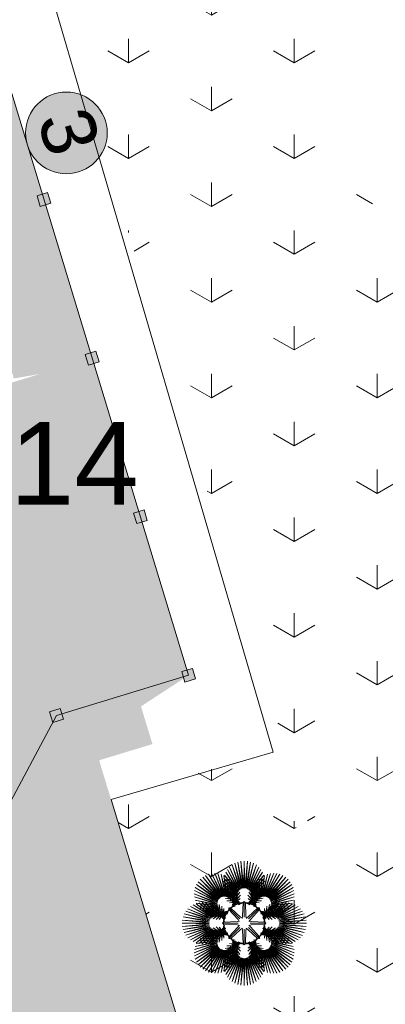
# Model space of a CAD drawing. Header units: millimetres. Extents: x 918404 to 1362154, y 4120617 to 4364104.
# Tile 139 of 256: x 1064750 to 1066073, y 4143699 to 4147263. Entities that reach past the tile are written whole.
import ezdxf

# ---------------------------------------------------------------- set-up
doc = ezdxf.new("R2010")
doc.units = ezdxf.units.MM
doc.header["$MEASUREMENT"] = 0
doc.layers.add('(001) Сетка', color=7, linetype='Continuous')
doc.layers.add('+(газон)', color=7, linetype='Continuous')
for name, color, linetype, lineweight in [('(001) Сетка_Ном._пера__82', 82, 'Continuous', 18), ('+(газон)_Ном._пера__7', 7, 'Continuous', 18), ('0_Ном._пера__1_Ном._пера__5', 5, 'Continuous', 18), ('0_Ном._пера__255_Ном._пера__255', 255, 'Continuous', 18), ('0_Ном._пера__7_Ном._пера__5', 5, 'Continuous', 18), ('0_Ном._пера__7_Ном._пера__7', 7, 'Continuous', 18), ('Fills_Ном._пера__82', 82, 'Continuous', 18), ('ВЫСОТА_Ном._пера__7', 7, 'Continuous', 18)]:
    doc.layers.add(name, color=color, linetype=linetype, lineweight=lineweight)
doc.layers.add('Зоп. К._Ном._пера__251', color=7, linetype='Continuous', lineweight=18, true_color=0x6d6d6d)
doc.styles.add('СГЕНЕРИР_СТИЛЬ_1', font='arial.ttf')
doc.styles.add('СГЕНЕРИР_СТИЛЬ_2', font='arial.ttf')
pattern_1 = [(90, (295942.93, 4126321.94), (-600, 0), [86.60254, -259.80762]), (90, (296242.93, 4126495.15), (-600, 0), [86.60254, -259.80762]), (30, (295942.93, 4126321.94), (-300, 519.61524), [86.60254, -259.80762]), (30, (295942.93, 4126668.36), (-300, 519.61524), [86.60254, -259.80762]), (150, (295942.93, 4126321.94), (300, 519.61524), [86.60254, -259.80762]), (150, (295942.93, 4126668.36), (300, 519.61524), [86.60254, -259.80762])]

# ---------------------------------------------------------------- blocks, each defined once
blk = doc.blocks.new('Колонна_321', base_point=(1065011.9, 4146038.3))
at = {"layer": '+(газон)', "linetype": 'Continuous', "lineweight": 0, "true_color": 0x000000}
blk.add_hatch(color=18, dxfattribs=at).paths.add_polyline_path([(1065025.2, 4146063.2), (1064987, 4146051.6), (1064998.6, 4146013.3), (1065036.9, 4146025)])
at = {"layer": '+(газон)_Ном._пера__7', "linetype": 'Continuous', "flags": 128}
blk.add_lwpolyline([(1065025.2, 4146063.2), (1064987, 4146051.6), (1064998.6, 4146013.3), (1065036.9, 4146025)], close=True, dxfattribs=at)
blk = doc.blocks.new('Колонна_322', base_point=(1065186.6, 4145464.3))
at = {"layer": '+(газон)', "linetype": 'Continuous', "lineweight": 0, "true_color": 0x000000}
blk.add_hatch(color=18, dxfattribs=at).paths.add_polyline_path([(1065199.9, 4145489.2), (1065161.6, 4145477.6), (1065173.2, 4145439.3), (1065211.5, 4145451)])
at = {"layer": '+(газон)_Ном._пера__7', "linetype": 'Continuous', "flags": 128}
blk.add_lwpolyline([(1065199.9, 4145489.2), (1065161.6, 4145477.6), (1065173.2, 4145439.3), (1065211.5, 4145451)], close=True, dxfattribs=at)
blk = doc.blocks.new('Колонна_328', base_point=(1064882.8, 4144744.7))
at = {"layer": '+(газон)', "linetype": 'Continuous', "lineweight": 0, "true_color": 0x000000}
blk.add_hatch(color=18, dxfattribs=at).paths.add_polyline_path([(1064896.2, 4144769.7), (1064857.9, 4144758), (1064869.5, 4144719.8), (1064907.8, 4144731.4)])
at = {"layer": '+(газон)_Ном._пера__7', "linetype": 'Continuous', "flags": 128}
blk.add_lwpolyline([(1064896.2, 4144769.7), (1064857.9, 4144758), (1064869.5, 4144719.8), (1064907.8, 4144731.4)], close=True, dxfattribs=at)
blk = doc.blocks.new('Колонна_329', base_point=(1065361.2, 4144890.2))
at = {"layer": '+(газон)', "linetype": 'Continuous', "lineweight": 0, "true_color": 0x000000}
blk.add_hatch(color=18, dxfattribs=at).paths.add_polyline_path([(1065374.5, 4144915.2), (1065336.2, 4144903.6), (1065347.9, 4144865.3), (1065386.2, 4144876.9)])
at = {"layer": '+(газон)_Ном._пера__7', "linetype": 'Continuous', "flags": 128}
blk.add_lwpolyline([(1065374.5, 4144915.2), (1065336.2, 4144903.6), (1065347.9, 4144865.3), (1065386.2, 4144876.9)], close=True, dxfattribs=at)
blk = doc.blocks.new('Колонна_349', base_point=(1064837.3, 4146612.3))
at = {"layer": '+(газон)', "linetype": 'Continuous', "lineweight": 0, "true_color": 0x000000}
blk.add_hatch(color=18, dxfattribs=at).paths.add_polyline_path([(1064850.6, 4146637.3), (1064812.3, 4146625.6), (1064824, 4146587.4), (1064862.2, 4146599)])
at = {"layer": '+(газон)_Ном._пера__7', "linetype": 'Continuous', "flags": 128}
blk.add_lwpolyline([(1064850.6, 4146637.3), (1064812.3, 4146625.6), (1064824, 4146587.4), (1064862.2, 4146599)], close=True, dxfattribs=at)
blk = doc.blocks.new('Пальма веерообразная 16')
at = {"layer": '(001) Сетка_Ном._пера__82', "linetype": 'Continuous'}
for p, q in [((-9.1, 125.5), (-33.8, 217)), ((-33.8, 217), (-12.4, 123.9)), ((-5.5, 126.6), (-23, 221.4)), ((-23, 221.4), (-9.1, 125.5)), ((-1.9, 127.2), (-11.6, 224.1)), ((-11.6, 224.1), (-5.5, 126.6)), ((0, 225), (-1.9, 127.2)), ((1.9, 127.2), (0, 225)), ((11.6, 224.1), (1.9, 127.2)), ((5.5, 126.6), (11.6, 224.1)), ((23, 221.4), (5.5, 126.6)), ((9.1, 125.5), (23, 221.4)), ((33.8, 217), (9.1, 125.5)), ((12.4, 123.9), (33.8, 217)), ((-75.2, 97.1), (-118, 180.2)), ((-118, 180.2), (-78.9, 96.4)), ((-71.6, 97.3), (-106.7, 181.1)), ((-106.7, 181.1), (-75.2, 97.1)), ((-67.9, 96.9), (-95.1, 180.3)), ((-95.1, 180.3), (-71.6, 97.3)), ((-20.5, 116.5), (-66.4, 185)), ((-66.4, 185), (-22.4, 113.4)), ((-18.2, 119.4), (-60.2, 194.8)), ((-60.2, 194.8), (-20.5, 116.5)), ((-15.5, 121.9), (-52.7, 203.5)), ((-52.7, 203.5), (-18.2, 119.4)), ((-12.4, 123.9), (-43.5, 211.2)), ((-43.5, 211.2), (-15.5, 121.9)), ((44, 210.9), (12.4, 123.9)), ((15.5, 121.9), (44, 210.9)), ((52.7, 203.5), (15.5, 121.9)), ((18.2, 119.4), (52.7, 203.5)), ((60.2, 194.8), (18.2, 119.4)), ((20.5, 116.5), (60.2, 194.8)), ((66.4, 185), (20.5, 116.5)), ((22.4, 113.4), (66.4, 185)), ((95.1, 180.3), (67.9, 96.9)), ((106.7, 181.1), (71.6, 97.3)), ((71.6, 97.3), (95.1, 180.3)), ((75.2, 97.1), (106.7, 181.1)), ((118.5, 180.1), (75.2, 97.1)), ((78.9, 96.4), (118.5, 180.1)), ((-91.2, 88.6), (-166.7, 150.2)), ((-166.7, 150.2), (-93.4, 85.6)), ((-88.6, 91.2), (-159.1, 159.1)), ((-159.1, 159.1), (-91.2, 88.6)), ((-85.6, 93.4), (-150.2, 166.7)), ((-150.2, 166.7), (-88.6, 91.2)), ((-82.4, 95.2), (-140.3, 172.8)), ((-140.3, 172.8), (-85.6, 93.4)), ((-78.9, 96.4), (-129.5, 177.4)), ((-129.5, 177.4), (-82.4, 95.2)), ((-64.4, 96), (-83.9, 177.7)), ((-83.9, 177.7), (-67.9, 96.9)), ((-24.5, 106.4), (-74.5, 151.7)), ((-74.5, 151.7), (-24.8, 102.8)), ((-23.7, 110), (-73.5, 163.1)), ((-73.5, 163.1), (-24.5, 106.4)), ((-61, 94.5), (-73.2, 173.3)), ((-73.2, 173.3), (-64.4, 96)), ((-22.4, 113.4), (-70.8, 174.3)), ((-70.8, 174.3), (-23.7, 110)), ((-57.9, 92.6), (-63.3, 167.4)), ((-63.3, 167.4), (-61, 94.5)), ((-54.6, 159.9), (-57.9, 92.6)), ((-55.1, 90.2), (-54.6, 159.9)), ((-46, 151), (-55.1, 90.2)), ((-52.1, 87), (-46, 151)), ((70.8, 174.3), (22.4, 113.4)), ((23.7, 110), (70.8, 174.3)), ((73.5, 163.1), (23.7, 110)), ((24.5, 106.4), (73.5, 163.1)), ((74.5, 151.7), (24.5, 106.4)), ((24.8, 102.8), (74.5, 151.7)), ((55.1, 90.2), (46, 151)), ((46, 151), (52.1, 87)), ((57.9, 92.6), (54.6, 159.9)), ((54.6, 159.9), (55.1, 90.2)), ((63.3, 167.4), (57.9, 92.6)), ((73.2, 173.3), (61, 94.5)), ((61, 94.5), (63.3, 167.4)), ((83.9, 177.7), (64.4, 96)), ((64.4, 96), (73.2, 173.3)), ((67.9, 96.9), (83.9, 177.7)), ((129.5, 177.4), (78.9, 96.4)), ((82.4, 95.2), (129.5, 177.4)), ((140.3, 172.8), (82.4, 95.2)), ((85.6, 93.4), (140.3, 172.8)), ((150.2, 166.7), (85.6, 93.4)), ((88.6, 91.2), (150.2, 166.7)), ((159.1, 159.1), (88.6, 91.2)), ((91.2, 88.6), (159.1, 159.1)), ((166.7, 150.2), (91.2, 88.6)), ((93.4, 85.6), (166.7, 150.2)), ((-96.4, 78.9), (-180.1, 118.5)), ((-180.1, 118.5), (-97.1, 75.2)), ((-95.2, 82.4), (-177.4, 129.5)), ((-177.4, 129.5), (-96.4, 78.9)), ((-93.4, 85.6), (-172.8, 140.3)), ((-172.8, 140.3), (-95.2, 82.4)), ((-24.8, 102.8), (-74.3, 139.3)), ((-74.3, 139.3), (-24.7, 98.3)), ((-24.7, 98.3), (-73.7, 127)), ((-73.7, 127), (-24.4, 93.9)), ((-24.4, 93.9), (-72.7, 114.6)), ((-72.7, 114.6), (-23.8, 89.5)), ((-37.7, 141.9), (-52.1, 87)), ((-49.2, 83.7), (-37.7, 141.9)), ((-29.6, 132.5), (-49.2, 83.7)), ((-46.5, 80.2), (-29.6, 132.5)), ((-21.9, 122.8), (-46.5, 80.2)), ((-43.9, 76.5), (-21.9, 122.8)), ((-16.2, 112.8), (-43.9, 76.5)), ((-42.3, 73.3), (-16.2, 112.8)), ((43.9, 76.5), (16.2, 112.8)), ((16.2, 112.8), (42.3, 73.3)), ((46.5, 80.2), (21.9, 122.8)), ((21.9, 122.8), (43.9, 76.5)), ((23.8, 89.5), (72.7, 114.6)), ((24.4, 93.9), (73.7, 127)), ((72.7, 114.6), (24.4, 93.9)), ((24.7, 98.3), (74.3, 139.3)), ((73.7, 127), (24.7, 98.3)), ((74.3, 139.3), (24.8, 102.8)), ((49.2, 83.7), (29.6, 132.5)), ((29.6, 132.5), (46.5, 80.2)), ((52.1, 87), (37.7, 141.9)), ((37.7, 141.9), (49.2, 83.7)), ((172.8, 140.3), (93.4, 85.6)), ((95.2, 82.4), (172.8, 140.3)), ((177.4, 129.5), (95.2, 82.4)), ((96.4, 78.9), (177.4, 129.5)), ((180.2, 118), (96.4, 78.9)), ((97.1, 75.2), (180.2, 118)), ((-97.1, 75.2), (-181.1, 106.7)), ((-181.1, 106.7), (-97.3, 71.6)), ((-97.3, 71.6), (-180.3, 95.1)), ((-180.3, 95.1), (-96.9, 67.9)), ((-96.9, 67.9), (-177.7, 83.9)), ((-177.7, 83.9), (-96, 64.4)), ((-96, 64.4), (-173.3, 73.2)), ((-173.3, 73.2), (-94.5, 61)), ((-106.4, 24.5), (-163.1, 73.5)), ((-163.1, 73.5), (-110, 23.7)), ((-102.8, 24.8), (-151.7, 74.5)), ((-151.7, 74.5), (-106.4, 24.5)), ((-98.3, 24.7), (-139.3, 74.3)), ((-139.3, 74.3), (-102.8, 24.8)), ((-93.9, 24.4), (-127, 73.7)), ((-127, 73.7), (-98.3, 24.7)), ((-89.5, 23.8), (-114.6, 72.7)), ((-114.6, 72.7), (-93.9, 24.4)), ((-85.2, 23.1), (-102.3, 71.4)), ((-102.3, 71.4), (-89.5, 23.8)), ((-23.8, 89.5), (-71.4, 102.3)), ((-71.4, 102.3), (-23.1, 85.2)), ((-23.1, 85.2), (-68.3, 91.2)), ((-68.3, 91.2), (-21.9, 81.7)), ((-21.9, 81.7), (-62.3, 81.4)), ((-62.3, 81.4), (-19.8, 78.8)), ((-19.8, 78.8), (-53.7, 73.5)), ((-53.7, 73.5), (-17, 76.4)), ((-43.3, 62.6), (-17.7, 78.9)), ((-17, 76.4), (-43.3, 68.3)), ((-43.3, 68.3), (-13.6, 74.9)), ((-13.5, 101.6), (-42.3, 73.3)), ((-42, 66), (-14, 90)), ((-17.7, 78.9), (-42, 66)), ((-41.7, 69.7), (-13.5, 101.6)), ((-14, 90), (-41.7, 69.7)), ((-13.6, 74.9), (-31.8, 66.2)), ((-31.8, 66.2), (-10, 74.4)), ((-20.2, 67.2), (-6.3, 74.8)), ((-10, 74.4), (-20.2, 67.2)), ((-9.3, 71.4), (-2.5, 76.1)), ((-6.3, 74.8), (-9.3, 71.4)), ((-6.2, 25.4), (-4.3, 74.8)), ((-2.5, 76.1), (0, 78.3)), ((0, 21.9), (0, 78.3)), ((0, 78.3), (2.5, 76.1)), ((2.5, 76.1), (9.3, 71.4)), ((6.2, 25.4), (4.3, 74.8)), ((9.3, 71.4), (6.3, 74.8)), ((6.3, 74.8), (20.2, 67.2)), ((20.2, 67.2), (10, 74.4)), ((10, 74.4), (31.8, 66.2)), ((42.3, 73.3), (13.5, 101.6)), ((13.5, 101.6), (41.7, 69.7)), ((31.8, 66.2), (13.6, 74.9)), ((13.6, 74.9), (43.3, 68.3)), ((41.7, 69.7), (14, 90)), ((14, 90), (42, 66)), ((43.3, 68.3), (17, 76.4)), ((17, 76.4), (53.7, 73.5)), ((42, 66), (17.7, 78.9)), ((17.7, 78.9), (43.3, 62.6)), ((19.8, 78.8), (62.3, 81.4)), ((53.7, 73.5), (19.8, 78.8)), ((21.9, 81.7), (68.3, 91.2)), ((62.3, 81.4), (21.9, 81.7)), ((23.1, 85.2), (71.4, 102.3)), ((68.3, 91.2), (23.1, 85.2)), ((71.4, 102.3), (23.8, 89.5)), ((102.3, 71.4), (85.2, 23.1)), ((114.6, 72.7), (89.5, 23.8)), ((89.5, 23.8), (102.3, 71.4)), ((127, 73.7), (93.9, 24.4)), ((93.9, 24.4), (114.6, 72.7)), ((94.5, 61), (173.3, 73.2)), ((96, 64.4), (177.7, 83.9)), ((173.3, 73.2), (96, 64.4)), ((96.9, 67.9), (180.3, 95.1)), ((177.7, 83.9), (96.9, 67.9)), ((181.1, 106.7), (97.1, 75.2)), ((97.3, 71.6), (181.1, 106.7)), ((180.3, 95.1), (97.3, 71.6)), ((139.3, 74.3), (98.3, 24.7)), ((98.3, 24.7), (127, 73.7)), ((151.7, 74.5), (102.8, 24.8)), ((102.8, 24.8), (139.3, 74.3)), ((106.4, 24.5), (151.7, 74.5)), ((163.1, 73.5), (106.4, 24.5)), ((110, 23.7), (163.1, 73.5)), ((-121.9, 15.5), (-210.9, 44)), ((-210.9, 44), (-123.9, 12.4)), ((-119.4, 18.2), (-203.5, 52.7)), ((-203.5, 52.7), (-121.9, 15.5)), ((-116.5, 20.5), (-194.8, 60.2)), ((-194.8, 60.2), (-119.4, 18.2)), ((-113.4, 22.4), (-185, 66.4)), ((-185, 66.4), (-116.5, 20.5)), ((-110, 23.7), (-174.3, 70.8)), ((-174.3, 70.8), (-113.4, 22.4)), ((-94.5, 61), (-167.4, 63.3)), ((-167.4, 63.3), (-92.6, 57.9)), ((-92.6, 57.9), (-159.9, 54.6)), ((-159.9, 54.6), (-90.2, 55.1)), ((-90.2, 55.1), (-151, 46)), ((-151, 46), (-87, 52.1)), ((-87, 52.1), (-141.9, 37.7)), ((-141.9, 37.7), (-83.7, 49.2)), ((-83.7, 49.2), (-132.5, 29.6)), ((-132.5, 29.6), (-80.2, 46.5)), ((-80.2, 46.5), (-122.8, 21.9)), ((-122.8, 21.9), (-76.5, 43.9)), ((-76.5, 43.9), (-112.8, 16.2)), ((-112.8, 16.2), (-73.3, 42.3)), ((-73.3, 42.3), (-101.6, 13.5)), ((-101.6, 13.5), (-69.7, 41.7)), ((-81.7, 21.9), (-91.2, 68.3)), ((-91.2, 68.3), (-85.2, 23.1)), ((-90, 14), (-66, 42)), ((-69.7, 41.7), (-90, 14)), ((-81.4, 62.3), (-81.7, 21.9)), ((-78.8, 19.8), (-81.4, 62.3)), ((-78.9, 17.7), (-62.6, 43.3)), ((-66, 42), (-78.9, 17.7)), ((-73.5, 53.7), (-78.8, 19.8)), ((-76.4, 17), (-73.5, 53.7)), ((-68.3, 43.3), (-76.4, 17)), ((-74.9, 13.6), (-68.3, 43.3)), ((-69.3, 24.3), (-59.6, 45.5)), ((-62.6, 43.3), (-69.3, 24.3)), ((-61.8, 33.2), (-57.3, 48.4)), ((-59.6, 45.5), (-61.8, 33.2)), ((-57.3, 48.4), (-57, 43.9)), ((-57, 43.9), (-55.5, 52)), ((-22.3, 13.6), (-55.9, 49.8)), ((-55.5, 52), (-55.4, 55.4)), ((-55.4, 55.4), (-52, 55.5)), ((-15.5, 15.5), (-55.4, 55.4)), ((-52, 55.5), (-43.9, 57)), ((-13.6, 22.3), (-49.8, 55.9)), ((-48.4, 57.3), (-33.2, 61.8)), ((-43.9, 57), (-48.4, 57.3)), ((-45.5, 59.6), (-24.3, 69.3)), ((-33.2, 61.8), (-45.5, 59.6)), ((-24.3, 69.3), (-43.3, 62.6)), ((13.6, 22.3), (49.8, 55.9)), ((15.5, 15.5), (55.4, 55.4)), ((22.3, 13.6), (55.9, 49.8)), ((43.3, 62.6), (24.3, 69.3)), ((24.3, 69.3), (45.5, 59.6)), ((45.5, 59.6), (33.2, 61.8)), ((33.2, 61.8), (48.4, 57.3)), ((48.4, 57.3), (43.9, 57)), ((43.9, 57), (52, 55.5)), ((52, 55.5), (55.4, 55.4)), ((55.4, 55.4), (55.5, 52)), ((55.5, 52), (57, 43.9)), ((57, 43.9), (57.3, 48.4)), ((57.3, 48.4), (61.8, 33.2)), ((61.8, 33.2), (59.6, 45.5)), ((59.6, 45.5), (69.3, 24.3)), ((69.3, 24.3), (62.6, 43.3)), ((62.6, 43.3), (78.9, 17.7)), ((78.9, 17.7), (66, 42)), ((66, 42), (90, 14)), ((76.4, 17), (68.3, 43.3)), ((68.3, 43.3), (74.9, 13.6)), ((90, 14), (69.7, 41.7)), ((69.7, 41.7), (101.6, 13.5)), ((101.6, 13.5), (73.3, 42.3)), ((73.3, 42.3), (112.8, 16.2)), ((78.8, 19.8), (73.5, 53.7)), ((73.5, 53.7), (76.4, 17)), ((112.8, 16.2), (76.5, 43.9)), ((76.5, 43.9), (122.8, 21.9)), ((81.4, 62.3), (78.8, 19.8)), ((122.8, 21.9), (80.2, 46.5)), ((80.2, 46.5), (132.5, 29.6)), ((81.7, 21.9), (81.4, 62.3)), ((91.2, 68.3), (81.7, 21.9)), ((132.5, 29.6), (83.7, 49.2)), ((83.7, 49.2), (141.9, 37.7)), ((85.2, 23.1), (91.2, 68.3)), ((141.9, 37.7), (87, 52.1)), ((87, 52.1), (151, 46)), ((151, 46), (90.2, 55.1)), ((90.2, 55.1), (159.9, 54.6)), ((92.6, 57.9), (167.4, 63.3)), ((159.9, 54.6), (92.6, 57.9)), ((167.4, 63.3), (94.5, 61)), ((174.3, 70.8), (110, 23.7)), ((113.4, 22.4), (174.3, 70.8)), ((185, 66.4), (113.4, 22.4)), ((116.5, 20.5), (185, 66.4)), ((194.8, 60.2), (116.5, 20.5)), ((119.4, 18.2), (194.8, 60.2)), ((203.5, 52.7), (119.4, 18.2)), ((121.9, 15.5), (203.5, 52.7)), ((211.2, 43.5), (121.9, 15.5)), ((123.9, 12.4), (211.2, 43.5)), ((-127.2, 1.9), (-225, 0)), ((-126.6, 5.5), (-224.1, 11.6)), ((-224.1, 11.6), (-127.2, 1.9)), ((-125.5, 9.1), (-221.4, 23)), ((-221.4, 23), (-126.6, 5.5)), ((-123.9, 12.4), (-217, 33.8)), ((-217, 33.8), (-125.5, 9.1)), ((-78.3, 0), (-76.1, 2.5)), ((-76.1, 2.5), (-71.4, 9.3)), ((-66.2, 31.8), (-74.9, 13.6)), ((-74.8, 6.3), (-67.2, 20.2)), ((-71.4, 9.3), (-74.8, 6.3)), ((-25.4, 6.2), (-74.8, 4.3)), ((-74.4, 10), (-66.2, 31.8)), ((-67.2, 20.2), (-74.4, 10)), ((-25.4, 6.2), (-17.3, 7.9)), ((-22.3, 13.6), (-17.8, 6.6)), ((-13.6, 22.3), (-6.6, 17.8)), ((-6.2, 25.4), (-7.9, 17.3)), ((6.2, 25.4), (7.9, 17.3)), ((13.6, 22.3), (6.6, 17.8)), ((25.4, 6.2), (17.3, 7.9)), ((22.3, 13.6), (17.8, 6.6)), ((21.9, 0), (78.3, 0)), ((25.4, 6.2), (74.8, 4.3)), ((74.9, 13.6), (66.2, 31.8)), ((66.2, 31.8), (74.4, 10)), ((74.4, 10), (67.2, 20.2)), ((67.2, 20.2), (74.8, 6.3)), ((74.8, 6.3), (71.4, 9.3)), ((71.4, 9.3), (76.1, 2.5)), ((76.1, 2.5), (78.3, 0)), ((78.3, 0), (76.1, -2.5)), ((217, 33.8), (123.9, 12.4)), ((125.5, 9.1), (217, 33.8)), ((221.4, 23), (125.5, 9.1)), ((126.6, 5.5), (221.4, 23)), ((224.1, 11.6), (126.6, 5.5)), ((127.2, 1.9), (224.1, 11.6)), ((225, 0), (127.2, 1.9)), ((127.2, -1.9), (225, 0)), ((-225, 0), (-127.2, -1.9)), ((-127.2, -1.9), (-224.1, -11.6)), ((-224.1, -11.6), (-126.6, -5.5)), ((-126.6, -5.5), (-221.4, -23)), ((-221.4, -23), (-125.5, -9.1)), ((-125.5, -9.1), (-217, -33.8)), ((-217, -33.8), (-123.9, -12.4)), ((-123.9, -12.4), (-211.2, -43.5)), ((-211.2, -43.5), (-121.9, -15.5)), ((-121.9, -15.5), (-203.5, -52.7)), ((-203.5, -52.7), (-119.4, -18.2)), ((-119.4, -18.2), (-194.8, -60.2)), ((-194.8, -60.2), (-116.5, -20.5)), ((-116.5, -20.5), (-185, -66.4)), ((-185, -66.4), (-113.4, -22.4)), ((-113.4, -22.4), (-174.3, -70.8)), ((-174.3, -70.8), (-110, -23.7)), ((-110, -23.7), (-163.1, -73.5)), ((-163.1, -73.5), (-106.4, -24.5)), ((-106.4, -24.5), (-151.7, -74.5)), ((-151.7, -74.5), (-102.8, -24.8)), ((-139.3, -74.3), (-98.3, -24.7)), ((-102.8, -24.8), (-139.3, -74.3)), ((-80.2, -46.5), (-132.5, -29.6)), ((-132.5, -29.6), (-83.7, -49.2)), ((-127, -73.7), (-93.9, -24.4)), ((-98.3, -24.7), (-127, -73.7)), ((-76.5, -43.9), (-122.8, -21.9)), ((-122.8, -21.9), (-80.2, -46.5)), ((-114.6, -72.7), (-89.5, -23.8)), ((-93.9, -24.4), (-114.6, -72.7)), ((-73.3, -42.3), (-112.8, -16.2)), ((-112.8, -16.2), (-76.5, -43.9)), ((-102.3, -71.4), (-85.2, -23.1)), ((-89.5, -23.8), (-102.3, -71.4)), ((-69.7, -41.7), (-101.6, -13.5)), ((-101.6, -13.5), (-73.3, -42.3)), ((-91.2, -68.3), (-81.7, -21.9)), ((-85.2, -23.1), (-91.2, -68.3)), ((-66, -42), (-90, -14)), ((-90, -14), (-69.7, -41.7)), ((-81.7, -21.9), (-81.4, -62.3)), ((-81.4, -62.3), (-78.8, -19.8)), ((-62.6, -43.3), (-78.9, -17.7)), ((-78.9, -17.7), (-66, -42)), ((-78.8, -19.8), (-73.5, -53.7)), ((-21.9, 0), (-78.3, 0)), ((-76.1, -2.5), (-78.3, 0)), ((-73.5, -53.7), (-76.4, -17)), ((-76.4, -17), (-68.3, -43.3)), ((-71.4, -9.3), (-76.1, -2.5)), ((-68.3, -43.3), (-74.9, -13.6)), ((-74.9, -13.6), (-66.2, -31.8)), ((-25.4, -6.2), (-74.8, -4.3)), ((-67.2, -20.2), (-74.8, -6.3)), ((-74.8, -6.3), (-71.4, -9.3)), ((-66.2, -31.8), (-74.4, -10)), ((-74.4, -10), (-67.2, -20.2)), ((-59.6, -45.5), (-69.3, -24.3)), ((-69.3, -24.3), (-62.6, -43.3)), ((-57.3, -48.4), (-61.8, -33.2)), ((-61.8, -33.2), (-59.6, -45.5)), ((-22.3, -13.6), (-55.9, -49.8)), ((-15.5, -15.5), (-55.4, -55.4)), ((-13.6, -22.3), (-49.8, -55.9)), ((-25.4, -6.2), (-17.3, -7.9)), ((-22.3, -13.6), (-17.8, -6.6)), ((-13.6, -22.3), (-6.6, -17.8)), ((-6.2, -25.4), (-7.9, -17.3)), ((-6.2, -25.4), (-4.3, -74.8)), ((0, -21.9), (0, -78.3)), ((6.2, -25.4), (4.3, -74.8)), ((6.2, -25.4), (7.9, -17.3)), ((13.6, -22.3), (6.6, -17.8)), ((13.6, -22.3), (49.8, -55.9)), ((15.5, -15.5), (55.4, -55.4)), ((25.4, -6.2), (17.3, -7.9)), ((22.3, -13.6), (17.8, -6.6)), ((22.3, -13.6), (55.9, -49.8)), ((25.4, -6.2), (74.8, -4.3)), ((61.8, -33.2), (57.3, -48.4)), ((69.3, -24.3), (59.6, -45.5)), ((59.6, -45.5), (61.8, -33.2)), ((78.9, -17.7), (62.6, -43.3)), ((62.6, -43.3), (69.3, -24.3)), ((90, -14), (66, -42)), ((66, -42), (78.9, -17.7)), ((74.4, -10), (66.2, -31.8)), ((66.2, -31.8), (74.9, -13.6)), ((74.8, -6.3), (67.2, -20.2)), ((67.2, -20.2), (74.4, -10)), ((74.9, -13.6), (68.3, -43.3)), ((68.3, -43.3), (76.4, -17)), ((101.6, -13.5), (69.7, -41.7)), ((69.7, -41.7), (90, -14)), ((76.1, -2.5), (71.4, -9.3)), ((71.4, -9.3), (74.8, -6.3)), ((73.3, -42.3), (101.6, -13.5)), ((112.8, -16.2), (73.3, -42.3)), ((76.4, -17), (73.5, -53.7)), ((73.5, -53.7), (78.8, -19.8)), ((76.5, -43.9), (112.8, -16.2)), ((122.8, -21.9), (76.5, -43.9)), ((78.8, -19.8), (81.4, -62.3)), ((80.2, -46.5), (122.8, -21.9)), ((132.5, -29.6), (80.2, -46.5)), ((81.4, -62.3), (81.7, -21.9)), ((81.7, -21.9), (91.2, -68.3)), ((83.7, -49.2), (132.5, -29.6)), ((91.2, -68.3), (85.2, -23.1)), ((85.2, -23.1), (102.3, -71.4)), ((102.3, -71.4), (89.5, -23.8)), ((89.5, -23.8), (114.6, -72.7)), ((114.6, -72.7), (93.9, -24.4)), ((93.9, -24.4), (127, -73.7)), ((127, -73.7), (98.3, -24.7)), ((98.3, -24.7), (139.3, -74.3)), ((139.3, -74.3), (102.8, -24.8)), ((102.8, -24.8), (151.7, -74.5)), ((151.7, -74.5), (106.4, -24.5)), ((106.4, -24.5), (163.1, -73.5)), ((163.1, -73.5), (110, -23.7)), ((110, -23.7), (174.3, -70.8)), ((174.3, -70.8), (113.4, -22.4)), ((113.4, -22.4), (185, -66.4)), ((185, -66.4), (116.5, -20.5)), ((116.5, -20.5), (194.8, -60.2)), ((194.8, -60.2), (119.4, -18.2)), ((119.4, -18.2), (203.5, -52.7)), ((203.5, -52.7), (121.9, -15.5)), ((121.9, -15.5), (210.9, -44)), ((210.9, -44), (123.9, -12.4)), ((123.9, -12.4), (217, -33.8)), ((217, -33.8), (125.5, -9.1)), ((125.5, -9.1), (221.4, -23)), ((221.4, -23), (126.6, -5.5)), ((126.6, -5.5), (224.1, -11.6)), ((224.1, -11.6), (127.2, -1.9)), ((-96.9, -67.9), (-180.3, -95.1)), ((-96, -64.4), (-177.7, -83.9)), ((-177.7, -83.9), (-96.9, -67.9)), ((-94.5, -61), (-173.3, -73.2)), ((-173.3, -73.2), (-96, -64.4)), ((-92.6, -57.9), (-167.4, -63.3)), ((-167.4, -63.3), (-94.5, -61)), ((-90.2, -55.1), (-159.9, -54.6)), ((-159.9, -54.6), (-92.6, -57.9)), ((-87, -52.1), (-151, -46)), ((-151, -46), (-90.2, -55.1)), ((-83.7, -49.2), (-141.9, -37.7)), ((-141.9, -37.7), (-87, -52.1)), ((-57, -43.9), (-57.3, -48.4)), ((-55.5, -52), (-57, -43.9)), ((-55.4, -55.4), (-55.5, -52)), ((-52, -55.5), (-55.4, -55.4)), ((-43.9, -57), (-52, -55.5)), ((-48.4, -57.3), (-43.9, -57)), ((-33.2, -61.8), (-48.4, -57.3)), ((-24.3, -69.3), (-45.5, -59.6)), ((-45.5, -59.6), (-33.2, -61.8)), ((-17.7, -78.9), (-43.3, -62.6)), ((-43.3, -62.6), (-24.3, -69.3)), ((-13.6, -74.9), (-43.3, -68.3)), ((-43.3, -68.3), (-17, -76.4)), ((-14, -90), (-42, -66)), ((-42, -66), (-17.7, -78.9)), ((-13.5, -101.6), (-41.7, -69.7)), ((-41.7, -69.7), (-14, -90)), ((-10, -74.4), (-31.8, -66.2)), ((-31.8, -66.2), (-13.6, -74.9)), ((-6.3, -74.8), (-20.2, -67.2)), ((-20.2, -67.2), (-10, -74.4)), ((20.2, -67.2), (6.3, -74.8)), ((31.8, -66.2), (10, -74.4)), ((10, -74.4), (20.2, -67.2)), ((41.7, -69.7), (13.5, -101.6)), ((13.6, -74.9), (31.8, -66.2)), ((43.3, -68.3), (13.6, -74.9)), ((42, -66), (14, -90)), ((14, -90), (41.7, -69.7)), ((17, -76.4), (43.3, -68.3)), ((43.3, -62.6), (17.7, -78.9)), ((17.7, -78.9), (42, -66)), ((45.5, -59.6), (24.3, -69.3)), ((24.3, -69.3), (43.3, -62.6)), ((48.4, -57.3), (33.2, -61.8)), ((33.2, -61.8), (45.5, -59.6)), ((52, -55.5), (43.9, -57)), ((43.9, -57), (48.4, -57.3)), ((55.4, -55.4), (52, -55.5)), ((55.5, -52), (55.4, -55.4)), ((57, -43.9), (55.5, -52)), ((57.3, -48.4), (57, -43.9)), ((141.9, -37.7), (83.7, -49.2)), ((87, -52.1), (141.9, -37.7)), ((151, -46), (87, -52.1)), ((90.2, -55.1), (151, -46)), ((159.9, -54.6), (90.2, -55.1)), ((92.6, -57.9), (159.9, -54.6)), ((167.4, -63.3), (92.6, -57.9)), ((173.3, -73.2), (94.5, -61)), ((94.5, -61), (167.4, -63.3)), ((177.7, -83.9), (96, -64.4)), ((96, -64.4), (173.3, -73.2)), ((180.3, -95.1), (96.9, -67.9)), ((96.9, -67.9), (177.7, -83.9)), ((-97.3, -71.6), (-181.1, -106.7)), ((-181.1, -106.7), (-97.1, -75.2)), ((-180.3, -95.1), (-97.3, -71.6)), ((-97.1, -75.2), (-180.2, -118)), ((-180.2, -118), (-96.4, -78.9)), ((-96.4, -78.9), (-177.4, -129.5)), ((-177.4, -129.5), (-95.2, -82.4)), ((-95.2, -82.4), (-172.8, -140.3)), ((-172.8, -140.3), (-93.4, -85.6)), ((-93.4, -85.6), (-166.7, -150.2)), ((-166.7, -150.2), (-91.2, -88.6)), ((-91.2, -88.6), (-159.1, -159.1)), ((-159.1, -159.1), (-88.6, -91.2)), ((-88.6, -91.2), (-150.2, -166.7)), ((-150.2, -166.7), (-85.6, -93.4)), ((-85.6, -93.4), (-140.3, -172.8)), ((-140.3, -172.8), (-82.4, -95.2)), ((-82.4, -95.2), (-129.5, -177.4)), ((-129.5, -177.4), (-78.9, -96.4)), ((-78.9, -96.4), (-118.5, -180.1)), ((-118.5, -180.1), (-75.2, -97.1)), ((-75.2, -97.1), (-106.7, -181.1)), ((-106.7, -181.1), (-71.6, -97.3)), ((-95.1, -180.3), (-67.9, -96.9)), ((-71.6, -97.3), (-95.1, -180.3)), ((-83.9, -177.7), (-64.4, -96)), ((-67.9, -96.9), (-83.9, -177.7)), ((-24.8, -102.8), (-74.5, -151.7)), ((-74.5, -151.7), (-24.5, -106.4)), ((-24.7, -98.3), (-74.3, -139.3)), ((-74.3, -139.3), (-24.8, -102.8)), ((-24.4, -93.9), (-73.7, -127)), ((-73.7, -127), (-24.7, -98.3)), ((-24.5, -106.4), (-73.5, -163.1)), ((-73.2, -173.3), (-61, -94.5)), ((-64.4, -96), (-73.2, -173.3)), ((-23.8, -89.5), (-72.7, -114.6)), ((-72.7, -114.6), (-24.4, -93.9)), ((-23.1, -85.2), (-71.4, -102.3)), ((-71.4, -102.3), (-23.8, -89.5)), ((-21.9, -81.7), (-68.3, -91.2)), ((-68.3, -91.2), (-23.1, -85.2)), ((-63.3, -167.4), (-57.9, -92.6)), ((-61, -94.5), (-63.3, -167.4)), ((-19.8, -78.8), (-62.3, -81.4)), ((-62.3, -81.4), (-21.9, -81.7)), ((-57.9, -92.6), (-54.6, -159.9)), ((-54.6, -159.9), (-55.1, -90.2)), ((-55.1, -90.2), (-46, -151)), ((-17, -76.4), (-53.7, -73.5)), ((-53.7, -73.5), (-19.8, -78.8)), ((-46, -151), (-52.1, -87)), ((-52.1, -87), (-37.7, -141.9)), ((-37.7, -141.9), (-49.2, -83.7)), ((-49.2, -83.7), (-29.6, -132.5)), ((-29.6, -132.5), (-46.5, -80.2)), ((-46.5, -80.2), (-21.9, -122.8)), ((-21.9, -122.8), (-43.9, -76.5)), ((-43.9, -76.5), (-16.2, -112.8)), ((-16.2, -112.8), (-42.3, -73.3)), ((-42.3, -73.3), (-13.5, -101.6)), ((-2.5, -76.1), (-9.3, -71.4)), ((-9.3, -71.4), (-6.3, -74.8)), ((0, -78.3), (-2.5, -76.1)), ((2.5, -76.1), (0, -78.3)), ((9.3, -71.4), (2.5, -76.1)), ((6.3, -74.8), (9.3, -71.4)), ((13.5, -101.6), (42.3, -73.3)), ((42.3, -73.3), (16.2, -112.8)), ((16.2, -112.8), (43.9, -76.5)), ((53.7, -73.5), (17, -76.4)), ((19.8, -78.8), (53.7, -73.5)), ((62.3, -81.4), (19.8, -78.8)), ((43.9, -76.5), (21.9, -122.8)), ((21.9, -122.8), (46.5, -80.2)), ((21.9, -81.7), (62.3, -81.4)), ((68.3, -91.2), (21.9, -81.7)), ((71.4, -102.3), (23.1, -85.2)), ((23.1, -85.2), (68.3, -91.2)), ((72.7, -114.6), (23.8, -89.5)), ((23.8, -89.5), (71.4, -102.3)), ((73.7, -127), (24.4, -93.9)), ((24.4, -93.9), (72.7, -114.6)), ((73.5, -163.1), (24.5, -106.4)), ((24.5, -106.4), (74.5, -151.7)), ((74.3, -139.3), (24.7, -98.3)), ((24.7, -98.3), (73.7, -127)), ((74.5, -151.7), (24.8, -102.8)), ((24.8, -102.8), (74.3, -139.3)), ((46.5, -80.2), (29.6, -132.5)), ((29.6, -132.5), (49.2, -83.7)), ((49.2, -83.7), (37.7, -141.9)), ((37.7, -141.9), (52.1, -87)), ((52.1, -87), (46, -151)), ((46, -151), (55.1, -90.2)), ((55.1, -90.2), (54.6, -159.9)), ((54.6, -159.9), (57.9, -92.6)), ((57.9, -92.6), (63.3, -167.4)), ((63.3, -167.4), (61, -94.5)), ((61, -94.5), (73.2, -173.3)), ((73.2, -173.3), (64.4, -96)), ((64.4, -96), (83.9, -177.7)), ((83.9, -177.7), (67.9, -96.9)), ((67.9, -96.9), (95.1, -180.3)), ((95.1, -180.3), (71.6, -97.3)), ((71.6, -97.3), (106.7, -181.1)), ((106.7, -181.1), (75.2, -97.1)), ((75.2, -97.1), (118, -180.2)), ((118, -180.2), (78.9, -96.4)), ((78.9, -96.4), (129.5, -177.4)), ((129.5, -177.4), (82.4, -95.2)), ((82.4, -95.2), (140.3, -172.8)), ((140.3, -172.8), (85.6, -93.4)), ((85.6, -93.4), (150.2, -166.7)), ((150.2, -166.7), (88.6, -91.2)), ((88.6, -91.2), (159.1, -159.1)), ((159.1, -159.1), (91.2, -88.6)), ((91.2, -88.6), (166.7, -150.2)), ((166.7, -150.2), (93.4, -85.6)), ((93.4, -85.6), (172.8, -140.3)), ((172.8, -140.3), (95.2, -82.4)), ((95.2, -82.4), (177.4, -129.5)), ((177.4, -129.5), (96.4, -78.9)), ((96.4, -78.9), (180.1, -118.5)), ((180.1, -118.5), (97.1, -75.2)), ((97.1, -75.2), (181.1, -106.7)), ((181.1, -106.7), (97.3, -71.6)), ((97.3, -71.6), (180.3, -95.1)), ((-73.5, -163.1), (-23.7, -110)), ((-23.7, -110), (-70.8, -174.3)), ((-70.8, -174.3), (-22.4, -113.4)), ((-22.4, -113.4), (-66.4, -185)), ((-66.4, -185), (-20.5, -116.5)), ((-20.5, -116.5), (-60.2, -194.8)), ((-60.2, -194.8), (-18.2, -119.4)), ((-18.2, -119.4), (-52.7, -203.5)), ((-52.7, -203.5), (-15.5, -121.9)), ((-15.5, -121.9), (-44, -210.9)), ((-44, -210.9), (-12.4, -123.9)), ((-12.4, -123.9), (-33.8, -217)), ((-33.8, -217), (-9.1, -125.5)), ((-9.1, -125.5), (-23, -221.4)), ((-23, -221.4), (-5.5, -126.6)), ((-5.5, -126.6), (-11.6, -224.1)), ((-11.6, -224.1), (-1.9, -127.2)), ((-1.9, -127.2), (0, -225)), ((0, -225), (1.9, -127.2)), ((1.9, -127.2), (11.6, -224.1)), ((11.6, -224.1), (5.5, -126.6)), ((5.5, -126.6), (23, -221.4)), ((23, -221.4), (9.1, -125.5)), ((9.1, -125.5), (33.8, -217)), ((33.8, -217), (12.4, -123.9)), ((12.4, -123.9), (43.5, -211.2)), ((43.5, -211.2), (15.5, -121.9)), ((15.5, -121.9), (52.7, -203.5)), ((52.7, -203.5), (18.2, -119.4)), ((18.2, -119.4), (60.2, -194.8)), ((60.2, -194.8), (20.5, -116.5)), ((20.5, -116.5), (66.4, -185)), ((66.4, -185), (22.4, -113.4)), ((22.4, -113.4), (70.8, -174.3)), ((70.8, -174.3), (23.7, -110)), ((23.7, -110), (73.5, -163.1))]:
    blk.add_line(p, q, dxfattribs=at)

msp = doc.modelspace()

# ---------------------------------------------------------------- hatches: boundary and pattern name
at = {"layer": '0_Ном._пера__255_Ном._пера__255', "linetype": 'Continuous'}
msp.add_hatch(color=256, dxfattribs=at).paths.add_polyline_path([(1065060.1, 4146896.5, 1), (1064777, 4146810.4, 1)])
at = {"layer": 'Fills_Ном._пера__82', "linetype": 'Continuous'}
h = msp.add_hatch(dxfattribs=at)
h.set_pattern_fill('Трава', color=256, style=0, pattern_type=2)
h.set_pattern_definition(pattern_1)
h.paths.add_polyline_path([(1064434.8, 4148821.8), (1066032.5, 4143570), (1066869.7, 4143824.7), (1065271.9, 4149076.4)])
h = msp.add_hatch(dxfattribs=at)
h.set_pattern_fill('Трава', color=256, style=0, pattern_type=2)
h.set_pattern_definition(pattern_1)
h.paths.add_polyline_path([(1065080.3, 4144440.6), (1065403.4, 4143378.6), (1065988.3, 4143556.6), (1065665.2, 4144618.6)])
at = {"layer": 'Зоп. К._Ном._пера__251', "linetype": 'Continuous', "lineweight": 0, "true_color": 0x1b1b1b}
h = msp.add_hatch(color=250, dxfattribs=at)
h.paths.add_polyline_path([(1061576.4, 4147710.7), (1064255.2, 4148525.7), (1065361.2, 4144890.2), (1065188.6, 4144777.7), (1064822.6, 4145980.7), (1064728.5, 4145964.6), (1064055.5, 4148151.4), (1062802.2, 4147770.1), (1063075.8, 4146870.8), (1062959.5, 4146825), (1062889.6, 4147054.6), (1062602.6, 4146967.3), (1062672.5, 4146737.6), (1062465.8, 4146674.8), (1062858.8, 4145383.3), (1063534.4, 4145588.8), (1063883.6, 4144440.7), (1063024.6, 4144179.4), (1062851.5, 4144810.3), (1062806.9, 4144798.8), (1062719.6, 4145085.8), (1062432.6, 4144998.5), (1062529.5, 4144693.5), (1061634.6, 4144440.1), (1061703.3, 4144214.3), (1061511.9, 4144156.1), (1061599.2, 4143869.1), (1061790.6, 4143927.3), (1061822.1, 4143813.5), (1061534.4, 4143726), (1060777.6, 4146213.4), (1061925.7, 4146562.7)])
h.paths.add_polyline_path([(1061376.5, 4144932.3), (1061027.2, 4146080.3), (1061983.9, 4146371.4), (1062333.1, 4145223.3)], flags=0)
at = {"layer": 'Зоп. К._Ном._пера__251', "linetype": 'Continuous', "lineweight": 0, "true_color": 0x363636}
msp.add_hatch(color=250, dxfattribs=at).paths.add_polyline_path([(1065230.1, 4144641.3), (1065037.1, 4144582.6), (1065407.8, 4143364.1), (1064546.4, 4143102), (1064511.9, 4143215.5), (1064216.1, 4144187.6), (1063408.2, 4143951.1), (1063490.6, 4143669.8), (1062625.1, 4143416.5), (1062542.8, 4143697.7), (1061630.6, 4143430.7), (1061534.4, 4143726), (1062716.7, 4144064.8), (1062804, 4143777.8), (1063091, 4143865.1), (1063003.7, 4144152.1), (1064117.5, 4144511.9), (1063883.6, 4144440.7), (1063534.4, 4145588.8), (1064822.6, 4145980.7), (1064928.1, 4145633.8)])

# ---------------------------------------------------------------- linework, layer by layer
at = {"layer": '0_Ном._пера__1_Ном._пера__5', "linetype": 'Continuous'}
msp.add_circle((1064918.5, 4146853.4), 147.9, dxfattribs=at)
at = {"layer": '0_Ном._пера__7_Ном._пера__7', "linetype": 'Continuous'}
for p, q in [((1065667.1, 4144612.4), (1064434.8, 4148821.8)), ((1065361.2, 4144890.2), (1064255.2, 4148525.7)), ((1064882.8, 4144744.7), (1065361.2, 4144890.2)), ((1064688.3, 4144380.1), (1064882.8, 4144744.7)), ((1065080.3, 4144440.6), (1065667.1, 4144612.4)), ((1065080.3, 4144440.6), (1065407.8, 4143364.1))]:
    msp.add_line(p, q, dxfattribs=at)

# ---------------------------------------------------------------- block references
at = {"layer": '(001) Сетка', "color": 4, "linetype": 'Continuous', "lineweight": 18, "zscale": 1000}
msp.add_blockref('Пальма веерообразная 16', (1065562.2, 4143992.8), dxfattribs=at)
at = {"layer": '+(газон)'}
for name, p in [('Колонна_349', (1064837.3, 4146612.3)), ('Колонна_321', (1065011.9, 4146038.3)), ('Колонна_322', (1065186.6, 4145464.3)), ('Колонна_329', (1065361.2, 4144890.2)), ('Колонна_328', (1064882.8, 4144744.7))]:
    msp.add_blockref(name, p, dxfattribs=at)

# ---------------------------------------------------------------- texts
at = {"layer": '0_Ном._пера__7_Ном._пера__5', "linetype": 'Continuous', "insert": (1064853.7, 4146755.5), "char_height": 197.22, "attachment_point": 9, "rotation": 286.9216, "style": 'СГЕНЕРИР_СТИЛЬ_2'}
msp.add_mtext('{3}', dxfattribs=at)
at = {"layer": 'ВЫСОТА_Ном._пера__7', "linetype": 'Continuous', "insert": (1063898.3, 4145657.3), "char_height": 300, "attachment_point": 4, "style": 'СГЕНЕРИР_СТИЛЬ_1'}
msp.add_mtext('{441.14}', dxfattribs=at)

doc.saveas('drawing.dxf')
